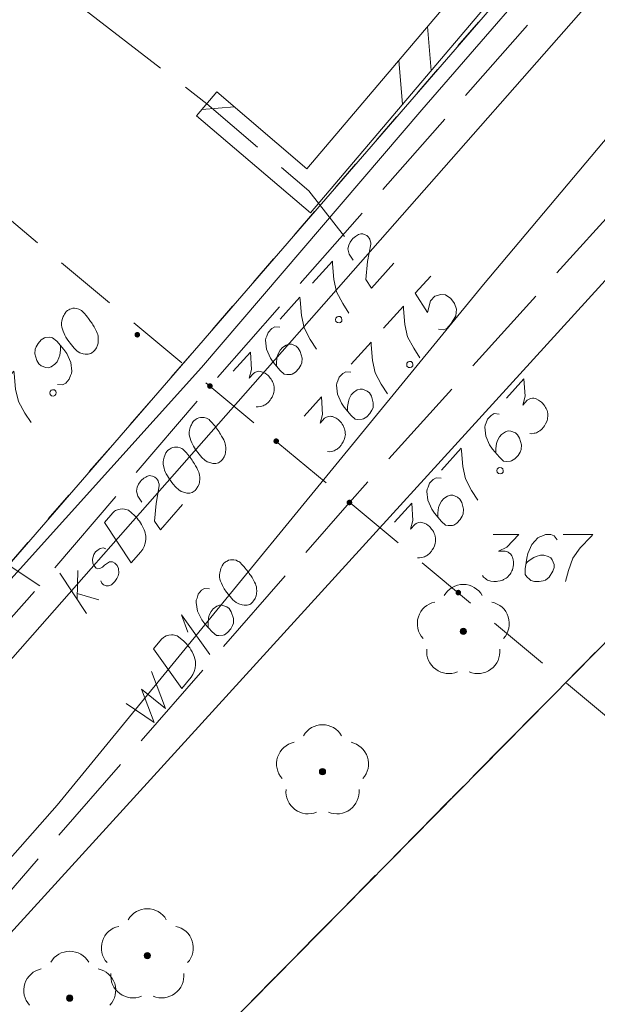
# Model space of a CAD drawing. Header units: metres. Extents: x 5555129 to 5555568, y 5636170 to 5636517.
# Tile 88 of 162: x 5555363 to 5555373, y 5636394 to 5636409. Entities that reach past the tile are written whole.
import ezdxf

# ---------------------------------------------------------------- set-up
doc = ezdxf.new("R2010")
doc.units = ezdxf.units.M
doc.header["$MEASUREMENT"] = 0
for name, pattern in [('03-linia 3 1', [2, 1.5, -0.5]), ('L_0_04', [1.5, 1, -0.5]), ('L_0_06', [2, 1.5, -0.5]), ('PRZER1-1', [2, 1, -1]), ('PRZER3-1', [4, 3, -1])]:
    doc.linetypes.add(name, pattern=pattern)
for name, color, linetype, lineweight in [('#digitalizacja', 7, 'Continuous', 18), ('#przekroje', 7, 'L_0_04', 18), ('#skartowane', 7, 'Continuous', 18)]:
    doc.layers.add(name, color=color, linetype=linetype, lineweight=lineweight)
for name, color, linetype, lineweight, true_color in [('GESDZI', 7, 'Continuous', 18, 0x0a0909), ('GESKKL', 7, 'PRZER3-1', 18, 0x008000), ('GESUZY', 7, 'PRZER1-1', 18, 0x008000), ('GULENN', 1, 'Continuous', 18, 0xff0000)]:
    doc.layers.add(name, color=color, linetype=linetype, lineweight=lineweight, true_color=true_color)

# ---------------------------------------------------------------- blocks, each defined once
blk = doc.blocks.new('OBOP02_01')
at = {"linetype": 'Continuous', "lineweight": 18}
blk.add_hatch(color=0, dxfattribs=at).paths.add_polyline_path([(0, -0.1, 1), (0, 0.1, 1)])
at = {"color": 0, "linetype": 'Continuous', "lineweight": 18}
blk.add_circle((0, 0), 0.1, dxfattribs=at)
for centre, radius, start, end in [((0, 0.8), 0.7, 29.8459, 150.1541), ((-0.77, 0.25), 0.7, 101.6336, 222.6627), ((0.77, 0.25), 0.7, 317.3373, 78.3664), ((-0.46, -0.64), 0.71, 174.3693, 292.5572), ((0.46, -0.64), 0.71, 247.4428, 5.6307)]:
    blk.add_arc(centre, radius, start, end, dxfattribs=at)
blk = doc.blocks.new('*U1641')
at = {"layer": '#digitalizacja', "color": 36, "linetype": 'ByBlock', "lineweight": 18, "true_color": 0x803300}
for p, q in [((5555364.45, 5636399.955), (5555364.02, 5636400.601)), ((5555364.297, 5636400.184), (5555364.31, 5636400.645)), ((5555364.3, 5636400.276), (5555364.645, 5636400.177))]:
    blk.add_line(p, q, dxfattribs=at)
blk = doc.blocks.new('*U1642')
at = {"layer": '#digitalizacja', "color": 5, "linetype": 'ByBlock', "lineweight": 18}
for q in [(5555366.419, 5636399.303), (5555366.069, 5636399.659)]:
    blk.add_line((5555365.966, 5636399.934), q, dxfattribs=at)

msp = doc.modelspace()

# ---------------------------------------------------------------- hatches: boundary and pattern name
at = {"layer": '#skartowane', "linetype": '03-linia 3 1', "lineweight": 18}
h = msp.add_hatch(color=7, dxfattribs=at)
edge = h.paths.add_edge_path()
edge.add_arc((5555365.26, 5636404.41), 0.045, 0, 360)
at = {"layer": '#skartowane', "linetype": 'Continuous', "lineweight": 18}
h = msp.add_hatch(color=7, dxfattribs=at)
edge = h.paths.add_edge_path()
edge.add_arc((5555366.42, 5636403.59), 0.045, 0, 360)
h = msp.add_hatch(color=7, dxfattribs=at)
edge = h.paths.add_edge_path()
edge.add_arc((5555367.48, 5636402.71), 0.045, 0, 360)
h = msp.add_hatch(color=7, dxfattribs=at)
edge = h.paths.add_edge_path()
edge.add_arc((5555368.65, 5636401.73), 0.045, 0, 360)
h = msp.add_hatch(color=7, dxfattribs=at)
edge = h.paths.add_edge_path()
edge.add_arc((5555370.39, 5636400.29), 0.045, 0, 360)

# ---------------------------------------------------------------- linework, layer by layer
at = {"layer": '#digitalizacja', "color": 5, "linetype": 'Continuous', "lineweight": 18, "flags": 128}
for points in [[(5555407.558, 5636446.707), (5555404.272, 5636443.186), (5555399.619, 5636438.519), (5555394.658, 5636432.671), (5555389.343, 5636426.59), (5555383.867, 5636420.325), (5555376.743, 5636412.289), (5555370.792, 5636405.215), (5555363.981, 5636396.892), (5555347.841, 5636378.588), (5555342.113, 5636367.796), (5555339.77, 5636363.092), (5555337.162, 5636356.758), (5555333.91, 5636346.86)], [(5555366.639, 5636400.756), (5555366.631, 5636400.747), (5555366.614, 5636400.716), (5555366.603, 5636400.694), (5555366.597, 5636400.676), (5555366.587, 5636400.646), (5555366.578, 5636400.607), (5555366.573, 5636400.573), (5555366.573, 5636400.536), (5555366.58, 5636400.507), (5555366.591, 5636400.475), (5555366.603, 5636400.442), (5555366.619, 5636400.406), (5555366.63, 5636400.382), (5555366.65, 5636400.35), (5555366.685, 5636400.299), (5555366.742, 5636400.229), (5555366.789, 5636400.175), (5555366.84, 5636400.134), (5555366.88, 5636400.109), (5555366.936, 5636400.094), (5555366.97, 5636400.088), (5555367.016, 5636400.089), (5555367.057, 5636400.101), (5555367.073, 5636400.111), (5555367.1, 5636400.135), (5555367.118, 5636400.158), (5555367.144, 5636400.198), (5555367.161, 5636400.238), (5555367.166, 5636400.272), (5555367.169, 5636400.322), (5555367.167, 5636400.347), (5555367.163, 5636400.381), (5555367.156, 5636400.409), (5555367.15, 5636400.43), (5555367.135, 5636400.457), (5555367.129, 5636400.469), (5555367.114, 5636400.497), (5555367.094, 5636400.529), (5555367.074, 5636400.561), (5555367.059, 5636400.58), (5555367.049, 5636400.596), (5555367.035, 5636400.615), (5555367.001, 5636400.658), (5555366.982, 5636400.681), (5555366.963, 5636400.705), (5555366.935, 5636400.735), (5555366.897, 5636400.774), (5555366.884, 5636400.785), (5555366.862, 5636400.795), (5555366.84, 5636400.806), (5555366.801, 5636400.814), (5555366.771, 5636400.816), (5555366.747, 5636400.813), (5555366.718, 5636400.806), (5555366.694, 5636400.795), (5555366.678, 5636400.785), (5555366.662, 5636400.775), (5555366.639, 5636400.756)], [(5555366.415, 5636400.352), (5555366.335, 5636400.357), (5555366.287, 5636400.327), (5555366.235, 5636400.263), (5555366.216, 5636400.202), (5555366.203, 5636400.167), (5555366.198, 5636400.133), (5555366.22, 5636399.993), (5555366.289, 5636399.853), (5555366.337, 5636399.79), (5555366.454, 5636399.664), (5555366.523, 5636399.607), (5555366.565, 5636399.603), (5555366.632, 5636399.61), (5555366.652, 5636399.616), (5555366.703, 5636399.651), (5555366.752, 5636399.71), (5555366.78, 5636399.763), (5555366.797, 5636399.803), (5555366.798, 5636399.878), (5555366.762, 5636399.984), (5555366.728, 5636400.035), (5555366.691, 5636400.065), (5555366.613, 5636400.091), (5555366.575, 5636400.091), (5555366.531, 5636400.074), (5555366.472, 5636400.03), (5555366.439, 5636399.989), (5555366.411, 5636399.928), (5555366.399, 5636399.885), (5555366.39, 5636399.8), (5555366.391, 5636399.754), (5555366.393, 5636399.729)], [(5555365.521, 5636399.39), (5555365.648, 5636399.545), (5555365.679, 5636399.574), (5555365.694, 5636399.584), (5555365.722, 5636399.599), (5555365.743, 5636399.605), (5555365.763, 5636399.611), (5555365.805, 5636399.615), (5555365.834, 5636399.614), (5555365.898, 5636399.6), (5555365.999, 5636399.517), (5555366.041, 5636399.475), (5555366.06, 5636399.452), (5555366.079, 5636399.429), (5555366.098, 5636399.406), (5555366.114, 5636399.378), (5555366.134, 5636399.346), (5555366.16, 5636399.294), (5555366.171, 5636399.27), (5555366.191, 5636399.192), (5555366.192, 5636399.138), (5555366.185, 5636399.083), (5555366.17, 5636399.027), (5555366.149, 5636398.983), (5555366.12, 5636398.938), (5555365.974, 5636398.76), (5555365.521, 5636399.39)], [(5555365.083, 5636398.519), (5555365.529, 5636398.216), (5555365.329, 5636398.745), (5555365.712, 5636398.44), (5555365.485, 5636399.03)]]:
    msp.add_lwpolyline(points, dxfattribs=at)
at = {"layer": '#digitalizacja', "color": 1, "linetype": 'Continuous', "lineweight": 18, "flags": 128}
for points in [[(5555369.807, 5636408.006), (5555374.933, 5636413.91), (5555379.678, 5636419.236)], [(5555338.599, 5636379.843), (5555340.717, 5636379.519), (5555340.744, 5636378.68), (5555343.663, 5636376.961), (5555345.648, 5636379.706), (5555348.28, 5636382.953), (5555351.781, 5636387.35), (5555357.574, 5636394.029), (5555361.936, 5636399.059), (5555366.284, 5636403.889), (5555369.807, 5636408.006)]]:
    msp.add_lwpolyline(points, dxfattribs=at)
at = {"layer": '#digitalizacja', "color": 36, "linetype": 'Continuous', "lineweight": 18, "true_color": 0x803300, "flags": 128}
for points in [[(5555366.162, 5636403.034), (5555366.154, 5636403.026), (5555366.135, 5636402.995), (5555366.124, 5636402.973), (5555366.117, 5636402.956), (5555366.106, 5636402.926), (5555366.096, 5636402.888), (5555366.09, 5636402.854), (5555366.088, 5636402.816), (5555366.094, 5636402.787), (5555366.104, 5636402.755), (5555366.115, 5636402.722), (5555366.13, 5636402.685), (5555366.14, 5636402.661), (5555366.159, 5636402.628), (5555366.191, 5636402.576), (5555366.246, 5636402.504), (5555366.291, 5636402.448), (5555366.34, 5636402.406), (5555366.379, 5636402.379), (5555366.435, 5636402.361), (5555366.469, 5636402.355), (5555366.515, 5636402.354), (5555366.556, 5636402.365), (5555366.572, 5636402.374), (5555366.6, 5636402.397), (5555366.62, 5636402.419), (5555366.646, 5636402.459), (5555366.665, 5636402.497), (5555366.671, 5636402.531), (5555366.676, 5636402.582), (5555366.675, 5636402.607), (5555366.672, 5636402.64), (5555366.666, 5636402.669), (5555366.661, 5636402.69), (5555366.647, 5636402.718), (5555366.642, 5636402.73), (5555366.627, 5636402.759), (5555366.608, 5636402.791), (5555366.59, 5636402.823), (5555366.576, 5636402.843), (5555366.566, 5636402.859), (5555366.553, 5636402.879), (5555366.521, 5636402.923), (5555366.502, 5636402.947), (5555366.484, 5636402.971), (5555366.457, 5636403.003), (5555366.421, 5636403.042), (5555366.408, 5636403.054), (5555366.386, 5636403.065), (5555366.364, 5636403.077), (5555366.326, 5636403.087), (5555366.297, 5636403.089), (5555366.272, 5636403.087), (5555366.243, 5636403.081), (5555366.218, 5636403.071), (5555366.202, 5636403.062), (5555366.186, 5636403.053), (5555366.162, 5636403.034)], [(5555365.744, 5636402.56), (5555365.737, 5636402.551), (5555365.718, 5636402.521), (5555365.707, 5636402.499), (5555365.699, 5636402.482), (5555365.689, 5636402.452), (5555365.678, 5636402.414), (5555365.672, 5636402.38), (5555365.671, 5636402.342), (5555365.677, 5636402.313), (5555365.687, 5636402.28), (5555365.697, 5636402.248), (5555365.712, 5636402.211), (5555365.722, 5636402.186), (5555365.741, 5636402.154), (5555365.774, 5636402.102), (5555365.828, 5636402.03), (5555365.874, 5636401.974), (5555365.923, 5636401.931), (5555365.962, 5636401.905), (5555366.017, 5636401.887), (5555366.051, 5636401.881), (5555366.097, 5636401.88), (5555366.139, 5636401.891), (5555366.155, 5636401.9), (5555366.183, 5636401.923), (5555366.202, 5636401.945), (5555366.229, 5636401.984), (5555366.247, 5636402.023), (5555366.254, 5636402.057), (5555366.259, 5636402.108), (5555366.257, 5636402.133), (5555366.255, 5636402.166), (5555366.249, 5636402.195), (5555366.243, 5636402.215), (5555366.229, 5636402.244), (5555366.224, 5636402.256), (5555366.21, 5636402.284), (5555366.191, 5636402.317), (5555366.172, 5636402.349), (5555366.158, 5636402.369), (5555366.149, 5636402.385), (5555366.135, 5636402.405), (5555366.103, 5636402.449), (5555366.085, 5636402.473), (5555366.066, 5636402.497), (5555366.039, 5636402.529), (5555366.003, 5636402.568), (5555365.99, 5636402.58), (5555365.969, 5636402.591), (5555365.947, 5636402.602), (5555365.909, 5636402.612), (5555365.879, 5636402.615), (5555365.854, 5636402.613), (5555365.825, 5636402.607), (5555365.801, 5636402.597), (5555365.785, 5636402.588), (5555365.768, 5636402.578), (5555365.744, 5636402.56)], [(5555365.333, 5636401.735), (5555365.268, 5636401.831), (5555365.246, 5636401.913), (5555365.259, 5636401.973), (5555365.281, 5636402.024), (5555365.304, 5636402.059), (5555365.323, 5636402.082), (5555365.363, 5636402.118), (5555365.395, 5636402.136), (5555365.411, 5636402.146), (5555365.448, 5636402.161), (5555365.477, 5636402.158), (5555365.503, 5636402.152), (5555365.52, 5636402.144), (5555365.542, 5636402.133), (5555365.564, 5636402.114), (5555365.582, 5636402.09), (5555365.591, 5636402.074), (5555365.601, 5636402.049), (5555365.607, 5636402.02), (5555365.609, 5636401.995), (5555365.56, 5636401.716), (5555365.536, 5636401.43), (5555365.628, 5636401.293), (5555365.984, 5636401.697)], [(5555364.734, 5636401.412), (5555364.867, 5636401.563), (5555364.898, 5636401.59), (5555364.914, 5636401.6), (5555364.943, 5636401.614), (5555364.963, 5636401.619), (5555364.984, 5636401.625), (5555365.026, 5636401.628), (5555365.055, 5636401.625), (5555365.119, 5636401.608), (5555365.216, 5636401.522), (5555365.257, 5636401.479), (5555365.275, 5636401.455), (5555365.293, 5636401.431), (5555365.312, 5636401.407), (5555365.326, 5636401.379), (5555365.345, 5636401.347), (5555365.369, 5636401.294), (5555365.379, 5636401.269), (5555365.396, 5636401.191), (5555365.396, 5636401.136), (5555365.387, 5636401.081), (5555365.369, 5636401.026), (5555365.347, 5636400.983), (5555365.316, 5636400.939), (5555365.164, 5636400.766), (5555364.734, 5636401.412)], [(5555364.756, 5636400.991), (5555364.714, 5636401.005), (5555364.664, 5636400.994), (5555364.632, 5636400.975), (5555364.592, 5636400.939), (5555364.566, 5636400.9), (5555364.545, 5636400.823), (5555364.55, 5636400.756), (5555364.569, 5636400.716), (5555364.601, 5636400.68), (5555364.63, 5636400.669), (5555364.659, 5636400.675), (5555364.672, 5636400.68), (5555364.704, 5636400.699), (5555364.736, 5636400.726), (5555364.784, 5636400.763), (5555364.816, 5636400.782), (5555364.862, 5636400.78), (5555364.901, 5636400.762), (5555364.937, 5636400.722), (5555364.957, 5636400.673), (5555364.965, 5636400.603), (5555364.956, 5636400.556), (5555364.933, 5636400.513), (5555364.899, 5636400.465), (5555364.847, 5636400.415), (5555364.798, 5636400.396), (5555364.761, 5636400.397), (5555364.722, 5636400.416), (5555364.691, 5636400.443), (5555364.676, 5636400.48)]]:
    msp.add_lwpolyline(points, dxfattribs=at)
at = {"layer": '#przekroje', "color": 7, "lineweight": 18, "flags": 128}
msp.add_lwpolyline([(5555360.59, 5636408.439), (5555374.136, 5636397.167)], dxfattribs=at)
at = {"layer": '#skartowane', "color": 36, "linetype": 'Continuous', "lineweight": 18, "true_color": 0x803300}
msp.add_line((5555359.31, 5636394.76), (5555383.1, 5636421.78), dxfattribs=at)
at = {"layer": '#skartowane', "color": 7, "linetype": 'Continuous', "lineweight": 18}
for p, q in [((5555369.956, 5636408.63), (5555369.898, 5636409.335)), ((5555369.499, 5636408.091), (5555369.441, 5636408.796)), ((5555366.208, 5636407.91), (5555366.532, 5636408.29)), ((5555366.291, 5636408.007), (5555366.815, 5636408.049))]:
    msp.add_line(p, q, dxfattribs=at)
at = {"layer": '#skartowane', "color": 7, "linetype": 'L_0_06', "lineweight": 18, "flags": 128}
msp.add_lwpolyline([(5555466.73, 5636461.06), (5555459.42, 5636465.04), (5555457.02, 5636465.41), (5555452.63, 5636465.61), (5555446.85, 5636465.37), (5555441.62, 5636464.51), (5555435.7, 5636462.77), (5555429.61, 5636460.27), (5555423.1, 5636457.3), (5555417.2, 5636453.95), (5555413.63, 5636451.67), (5555409.04, 5636447.68), (5555404.73, 5636443.33), (5555401.32, 5636439.67), (5555382.13, 5636416.99), (5555377.75, 5636411.8), (5555368.65, 5636401.73), (5555358.12, 5636389.68), (5555351.83, 5636382.05), (5555348.89, 5636378.21), (5555346.63, 5636374.93), (5555343.77, 5636370.29), (5555340.53, 5636363.52), (5555337.7, 5636355.88), (5555335.13, 5636347.53), (5555332.44, 5636339.45), (5555328.49, 5636328.74), (5555326.7, 5636324.3), (5555322.46, 5636312.61), (5555317.05, 5636297.8), (5555313.91, 5636289.91), (5555311.07, 5636291.5), (5555314.46, 5636298.64), (5555320.4, 5636315), (5555321.1, 5636318.34), (5555320.31, 5636318.97), (5555318.92, 5636319.26), (5555318.24, 5636323.4), (5555317.55, 5636325.21), (5555315.06, 5636326.83), (5555316.44, 5636329.16), (5555319.62, 5636328.9), (5555323.95, 5636328.36), (5555325.47, 5636329.83), (5555326.77, 5636332.37), (5555329.72, 5636340.51), (5555332.43, 5636348.61), (5555334.87, 5636356.71), (5555337.79, 5636364.47), (5555340.99, 5636371.16), (5555344.19, 5636376.65), (5555346.4, 5636379.74), (5555349.41, 5636383.74), (5555355.85, 5636391.61), (5555363.7, 5636400.4), (5555366.42, 5636403.59), (5555375.75, 5636414.19), (5555378.31, 5636418.36), (5555373.52, 5636420.79), (5555376.43, 5636424.38), (5555377.28, 5636425.23), (5555380.03, 5636423.16), (5555380.65, 5636423.75), (5555382.52, 5636422.14), (5555399.27, 5636441.57), (5555402.64, 5636445.3), (5555406.76, 5636449.37), (5555411.7, 5636453.77), (5555415.38, 5636456.22), (5555420.94, 5636459.52), (5555420.73, 5636460.05), (5555422.54, 5636460.95), (5555422.89, 5636460.42), (5555428.37, 5636462.98), (5555434.53, 5636465.46), (5555440.65, 5636467.74), (5555449.09, 5636469.87), (5555449.84, 5636470.61), (5555452.54, 5636472.11), (5555453.14, 5636471.36), (5555454.76, 5636472.78), (5555456.32, 5636474.81), (5555457.67, 5636477.44), (5555459.8, 5636481.39), (5555462.71, 5636485.66), (5555464.78, 5636483.78), (5555461.58, 5636479.17), (5555460.92, 5636476.08), (5555461.24, 5636473.64), (5555465.24, 5636467.56), (5555467.69, 5636464.02), (5555466.73, 5636461.06)], close=True, dxfattribs=at)
at = {"layer": '#skartowane', "color": 7, "linetype": 'Continuous', "lineweight": 18, "flags": 128}
for points in [[(5555373.357, 5636417.166), (5555374.21, 5636416.396), (5555375.111, 5636414.708), (5555368.029, 5636406.357), (5555366.208, 5636407.91)], [(5555373.023, 5636416.794), (5555373.81, 5636416.084), (5555374.509, 5636414.772), (5555367.971, 5636407.063), (5555366.532, 5636408.29)], [(5555368.711, 5636405.6), (5555368.648, 5636405.697), (5555368.627, 5636405.78), (5555368.641, 5636405.839), (5555368.663, 5636405.89), (5555368.687, 5636405.925), (5555368.706, 5636405.947), (5555368.746, 5636405.982), (5555368.779, 5636406), (5555368.795, 5636406.01), (5555368.832, 5636406.024), (5555368.862, 5636406.021), (5555368.887, 5636406.014), (5555368.904, 5636406.007), (5555368.926, 5636405.995), (5555368.948, 5636405.976), (5555368.965, 5636405.951), (5555368.975, 5636405.935), (5555368.984, 5636405.91), (5555368.99, 5636405.881), (5555368.991, 5636405.857), (5555368.938, 5636405.578), (5555368.911, 5636405.292), (5555369.002, 5636405.155), (5555369.362, 5636405.553)], [(5555368.061, 5636405.232), (5555368.378, 5636405.583), (5555368.38, 5636405.541), (5555368.401, 5636405.291), (5555368.444, 5636405.093), (5555368.542, 5636404.91), (5555368.641, 5636404.756)], [(5555369.949, 5636405.348), (5555369.7, 5636405.072), (5555369.899, 5636404.764), (5555369.948, 5636404.951), (5555370.016, 5636405.025), (5555370.11, 5636405.051), (5555370.186, 5636405.046), (5555370.268, 5636404.988), (5555370.331, 5636404.907), (5555370.361, 5636404.817), (5555370.353, 5636404.712), (5555370.276, 5636404.591), (5555370.205, 5636404.512), (5555370.151, 5636404.488), (5555370.072, 5636404.497)], [(5555367.542, 5636404.659), (5555367.859, 5636405.009), (5555367.861, 5636404.967), (5555367.882, 5636404.718), (5555367.926, 5636404.519), (5555368.023, 5636404.336), (5555368.123, 5636404.182)], [(5555364.122, 5636404.779), (5555364.115, 5636404.77), (5555364.096, 5636404.74), (5555364.085, 5636404.718), (5555364.077, 5636404.701), (5555364.067, 5636404.671), (5555364.056, 5636404.632), (5555364.05, 5636404.599), (5555364.049, 5636404.561), (5555364.055, 5636404.532), (5555364.065, 5636404.499), (5555364.076, 5636404.466), (5555364.09, 5636404.43), (5555364.1, 5636404.405), (5555364.119, 5636404.373), (5555364.152, 5636404.321), (5555364.206, 5636404.249), (5555364.252, 5636404.193), (5555364.301, 5636404.15), (5555364.34, 5636404.123), (5555364.396, 5636404.106), (5555364.429, 5636404.1), (5555364.476, 5636404.099), (5555364.517, 5636404.109), (5555364.533, 5636404.119), (5555364.561, 5636404.142), (5555364.58, 5636404.164), (5555364.607, 5636404.203), (5555364.625, 5636404.242), (5555364.632, 5636404.276), (5555364.637, 5636404.326), (5555364.635, 5636404.351), (5555364.633, 5636404.385), (5555364.627, 5636404.414), (5555364.621, 5636404.434), (5555364.607, 5636404.462), (5555364.602, 5636404.475), (5555364.588, 5636404.503), (5555364.569, 5636404.535), (5555364.55, 5636404.568), (5555364.536, 5636404.588), (5555364.527, 5636404.604), (5555364.513, 5636404.624), (5555364.481, 5636404.668), (5555364.463, 5636404.692), (5555364.444, 5636404.716), (5555364.417, 5636404.748), (5555364.381, 5636404.787), (5555364.368, 5636404.799), (5555364.347, 5636404.81), (5555364.325, 5636404.821), (5555364.287, 5636404.831), (5555364.257, 5636404.833), (5555364.232, 5636404.832), (5555364.203, 5636404.826), (5555364.179, 5636404.816), (5555364.163, 5636404.807), (5555364.146, 5636404.797), (5555364.122, 5636404.779)], [(5555369.197, 5636404.515), (5555369.514, 5636404.866), (5555369.516, 5636404.824), (5555369.537, 5636404.574), (5555369.58, 5636404.376), (5555369.677, 5636404.193), (5555369.777, 5636404.039)], [(5555368.432, 5636404.674), (5555368.452, 5636404.696), (5555368.473, 5636404.701), (5555368.502, 5636404.699), (5555368.524, 5636404.679), (5555368.53, 5636404.65), (5555368.527, 5636404.629), (5555368.507, 5636404.607), (5555368.486, 5636404.602), (5555368.457, 5636404.604), (5555368.435, 5636404.624), (5555368.429, 5636404.653), (5555368.432, 5636404.674)], [(5555367.537, 5636404.529), (5555367.457, 5636404.537), (5555367.408, 5636404.51), (5555367.352, 5636404.448), (5555367.33, 5636404.389), (5555367.315, 5636404.354), (5555367.309, 5636404.321), (5555367.324, 5636404.179), (5555367.386, 5636404.036), (5555367.431, 5636403.971), (5555367.542, 5636403.839), (5555367.608, 5636403.78), (5555367.65, 5636403.774), (5555367.717, 5636403.777), (5555367.737, 5636403.782), (5555367.79, 5636403.814), (5555367.842, 5636403.871), (5555367.872, 5636403.923), (5555367.891, 5636403.961), (5555367.896, 5636404.037), (5555367.865, 5636404.144), (5555367.833, 5636404.197), (5555367.798, 5636404.228), (5555367.722, 5636404.258), (5555367.684, 5636404.26), (5555367.639, 5636404.245), (5555367.578, 5636404.205), (5555367.542, 5636404.165), (5555367.512, 5636404.105), (5555367.497, 5636404.063), (5555367.485, 5636403.978), (5555367.483, 5636403.932), (5555367.484, 5636403.907)], [(5555363.987, 5636403.616), (5555364.067, 5636403.608), (5555364.116, 5636403.636), (5555364.171, 5636403.698), (5555364.192, 5636403.758), (5555364.206, 5636403.793), (5555364.212, 5636403.827), (5555364.195, 5636403.968), (5555364.132, 5636404.11), (5555364.086, 5636404.174), (5555363.973, 5636404.305), (5555363.906, 5636404.363), (5555363.864, 5636404.369), (5555363.797, 5636404.365), (5555363.777, 5636404.359), (5555363.725, 5636404.327), (5555363.674, 5636404.269), (5555363.644, 5636404.217), (5555363.625, 5636404.178), (5555363.622, 5636404.103), (5555363.654, 5636403.996), (5555363.686, 5636403.944), (5555363.722, 5636403.912), (5555363.799, 5636403.884), (5555363.837, 5636403.882), (5555363.882, 5636403.898), (5555363.942, 5636403.939), (5555363.977, 5636403.979), (5555364.006, 5636404.039), (5555364.021, 5636404.082), (5555364.032, 5636404.166), (5555364.033, 5636404.213), (5555364.032, 5636404.238)], [(5555368.678, 5636403.941), (5555368.995, 5636404.292), (5555368.997, 5636404.25), (5555369.018, 5636404), (5555369.062, 5636403.802), (5555369.159, 5636403.619), (5555369.258, 5636403.465)], [(5555366.79, 5636403.826), (5555367.067, 5636404.133), (5555367.086, 5636403.854), (5555367.047, 5636403.714), (5555367.118, 5636403.793), (5555367.138, 5636403.806), (5555367.151, 5636403.811), (5555367.163, 5636403.816), (5555367.175, 5636403.821), (5555367.204, 5636403.826), (5555367.225, 5636403.823), (5555367.246, 5636403.82), (5555367.263, 5636403.812), (5555367.302, 5636403.794), (5555367.332, 5636403.774), (5555367.345, 5636403.762), (5555367.363, 5636403.746), (5555367.385, 5636403.718), (5555367.399, 5636403.698), (5555367.412, 5636403.678), (5555367.422, 5636403.662), (5555367.426, 5636403.649), (5555367.431, 5636403.637), (5555367.436, 5636403.625), (5555367.441, 5636403.604), (5555367.447, 5636403.575), (5555367.448, 5636403.55), (5555367.449, 5636403.533), (5555367.446, 5636403.512), (5555367.443, 5636403.491), (5555367.436, 5636403.466), (5555367.432, 5636403.453), (5555367.413, 5636403.414), (5555367.394, 5636403.384), (5555367.382, 5636403.363), (5555367.355, 5636403.332), (5555367.319, 5636403.301), (5555367.302, 5636403.292), (5555367.286, 5636403.283), (5555367.27, 5636403.273), (5555367.249, 5636403.268), (5555367.229, 5636403.263), (5555367.191, 5636403.257), (5555367.162, 5636403.26)], [(5555369.568, 5636403.957), (5555369.588, 5636403.979), (5555369.608, 5636403.984), (5555369.638, 5636403.982), (5555369.66, 5636403.962), (5555369.665, 5636403.933), (5555369.662, 5636403.912), (5555369.642, 5636403.89), (5555369.622, 5636403.885), (5555369.592, 5636403.887), (5555369.57, 5636403.907), (5555369.565, 5636403.936), (5555369.568, 5636403.957)], [(5555362.975, 5636403.476), (5555363.288, 5636403.83), (5555363.29, 5636403.789), (5555363.315, 5636403.539), (5555363.361, 5636403.341), (5555363.46, 5636403.159), (5555363.562, 5636403.007)], [(5555368.672, 5636403.812), (5555368.592, 5636403.82), (5555368.544, 5636403.793), (5555368.488, 5636403.731), (5555368.466, 5636403.672), (5555368.451, 5636403.637), (5555368.445, 5636403.604), (5555368.46, 5636403.462), (5555368.522, 5636403.319), (5555368.567, 5636403.254), (5555368.678, 5636403.122), (5555368.744, 5636403.063), (5555368.786, 5636403.056), (5555368.852, 5636403.06), (5555368.873, 5636403.065), (5555368.926, 5636403.097), (5555368.977, 5636403.154), (5555369.008, 5636403.206), (5555369.027, 5636403.244), (5555369.032, 5636403.32), (5555369.001, 5636403.427), (5555368.969, 5636403.48), (5555368.934, 5636403.511), (5555368.857, 5636403.541), (5555368.82, 5636403.543), (5555368.774, 5636403.528), (5555368.714, 5636403.488), (5555368.678, 5636403.448), (5555368.648, 5636403.388), (5555368.633, 5636403.346), (5555368.621, 5636403.261), (5555368.619, 5636403.215), (5555368.62, 5636403.19)], [(5555371.162, 5636403.398), (5555371.439, 5636403.705), (5555371.458, 5636403.426), (5555371.419, 5636403.286), (5555371.49, 5636403.365), (5555371.51, 5636403.378), (5555371.523, 5636403.383), (5555371.535, 5636403.388), (5555371.547, 5636403.392), (5555371.576, 5636403.398), (5555371.597, 5636403.395), (5555371.618, 5636403.392), (5555371.635, 5636403.384), (5555371.674, 5636403.366), (5555371.704, 5636403.346), (5555371.717, 5636403.334), (5555371.735, 5636403.318), (5555371.757, 5636403.29), (5555371.771, 5636403.27), (5555371.784, 5636403.25), (5555371.794, 5636403.234), (5555371.798, 5636403.221), (5555371.803, 5636403.209), (5555371.808, 5636403.197), (5555371.813, 5636403.176), (5555371.819, 5636403.147), (5555371.82, 5636403.122), (5555371.821, 5636403.105), (5555371.818, 5636403.084), (5555371.815, 5636403.063), (5555371.808, 5636403.038), (5555371.804, 5636403.025), (5555371.785, 5636402.986), (5555371.766, 5636402.956), (5555371.754, 5636402.935), (5555371.727, 5636402.904), (5555371.691, 5636402.873), (5555371.674, 5636402.864), (5555371.658, 5636402.855), (5555371.642, 5636402.845), (5555371.621, 5636402.84), (5555371.601, 5636402.835), (5555371.563, 5636402.829), (5555371.534, 5636402.832)], [(5555363.865, 5636403.503), (5555363.884, 5636403.525), (5555363.905, 5636403.531), (5555363.934, 5636403.529), (5555363.957, 5636403.509), (5555363.963, 5636403.48), (5555363.96, 5636403.459), (5555363.94, 5636403.437), (5555363.92, 5636403.431), (5555363.89, 5636403.434), (5555363.868, 5636403.453), (5555363.862, 5636403.482), (5555363.865, 5636403.503)], [(5555367.926, 5636403.109), (5555368.203, 5636403.416), (5555368.221, 5636403.137), (5555368.183, 5636402.997), (5555368.254, 5636403.075), (5555368.274, 5636403.089), (5555368.286, 5636403.094), (5555368.299, 5636403.099), (5555368.311, 5636403.103), (5555368.34, 5636403.109), (5555368.361, 5636403.106), (5555368.382, 5636403.103), (5555368.399, 5636403.095), (5555368.438, 5636403.076), (5555368.468, 5636403.057), (5555368.481, 5636403.045), (5555368.499, 5636403.029), (5555368.521, 5636403.001), (5555368.535, 5636402.981), (5555368.548, 5636402.961), (5555368.557, 5636402.945), (5555368.562, 5636402.932), (5555368.567, 5636402.92), (5555368.572, 5636402.908), (5555368.577, 5636402.887), (5555368.583, 5636402.858), (5555368.584, 5636402.833), (5555368.585, 5636402.816), (5555368.582, 5636402.795), (5555368.578, 5636402.774), (5555368.571, 5636402.749), (5555368.568, 5636402.736), (5555368.549, 5636402.697), (5555368.53, 5636402.667), (5555368.518, 5636402.646), (5555368.49, 5636402.615), (5555368.454, 5636402.584), (5555368.438, 5636402.575), (5555368.422, 5636402.566), (5555368.406, 5636402.556), (5555368.385, 5636402.551), (5555368.364, 5636402.546), (5555368.327, 5636402.54), (5555368.298, 5636402.543)], [(5555371.042, 5636403.141), (5555370.962, 5636403.15), (5555370.913, 5636403.122), (5555370.857, 5636403.061), (5555370.835, 5636403.001), (5555370.82, 5636402.967), (5555370.814, 5636402.933), (5555370.829, 5636402.792), (5555370.891, 5636402.649), (5555370.936, 5636402.584), (5555371.047, 5636402.452), (5555371.113, 5636402.392), (5555371.155, 5636402.386), (5555371.222, 5636402.389), (5555371.242, 5636402.395), (5555371.295, 5636402.427), (5555371.347, 5636402.483), (5555371.377, 5636402.535), (5555371.396, 5636402.574), (5555371.401, 5636402.649), (5555371.37, 5636402.756), (5555371.338, 5636402.809), (5555371.303, 5636402.841), (5555371.227, 5636402.87), (5555371.189, 5636402.873), (5555371.144, 5636402.858), (5555371.083, 5636402.817), (5555371.047, 5636402.778), (5555371.017, 5636402.718), (5555371.002, 5636402.675), (5555370.99, 5636402.591), (5555370.988, 5636402.545), (5555370.989, 5636402.52)], [(5555370.121, 5636402.246), (5555370.438, 5636402.596), (5555370.44, 5636402.555), (5555370.461, 5636402.305), (5555370.504, 5636402.106), (5555370.602, 5636401.923), (5555370.701, 5636401.769)], [(5555371.011, 5636402.262), (5555371.031, 5636402.284), (5555371.051, 5636402.289), (5555371.081, 5636402.286), (5555371.103, 5636402.266), (5555371.108, 5636402.237), (5555371.105, 5636402.216), (5555371.085, 5636402.194), (5555371.065, 5636402.189), (5555371.035, 5636402.192), (5555371.013, 5636402.212), (5555371.008, 5636402.241), (5555371.011, 5636402.262)], [(5555370.115, 5636402.116), (5555370.035, 5636402.125), (5555369.987, 5636402.097), (5555369.931, 5636402.036), (5555369.909, 5636401.976), (5555369.894, 5636401.942), (5555369.887, 5636401.908), (5555369.903, 5636401.767), (5555369.965, 5636401.623), (5555370.01, 5636401.559), (5555370.121, 5636401.426), (5555370.186, 5636401.367), (5555370.229, 5636401.361), (5555370.295, 5636401.364), (5555370.316, 5636401.37), (5555370.369, 5636401.401), (5555370.42, 5636401.458), (5555370.451, 5636401.51), (5555370.47, 5636401.549), (5555370.475, 5636401.624), (5555370.444, 5636401.731), (5555370.412, 5636401.784), (5555370.377, 5636401.816), (5555370.3, 5636401.845), (5555370.263, 5636401.848), (5555370.217, 5636401.833), (5555370.157, 5636401.792), (5555370.121, 5636401.753), (5555370.091, 5636401.693), (5555370.076, 5636401.65), (5555370.064, 5636401.566), (5555370.062, 5636401.52), (5555370.063, 5636401.495)], [(5555369.369, 5636401.414), (5555369.646, 5636401.72), (5555369.664, 5636401.441), (5555369.625, 5636401.301), (5555369.697, 5636401.38), (5555369.717, 5636401.394), (5555369.729, 5636401.398), (5555369.741, 5636401.403), (5555369.754, 5636401.408), (5555369.783, 5636401.414), (5555369.804, 5636401.41), (5555369.825, 5636401.407), (5555369.842, 5636401.4), (5555369.881, 5636401.381), (5555369.911, 5636401.362), (5555369.924, 5636401.35), (5555369.942, 5636401.334), (5555369.964, 5636401.306), (5555369.977, 5636401.285), (5555369.991, 5636401.265), (5555370, 5636401.249), (5555370.005, 5636401.237), (5555370.01, 5636401.224), (5555370.015, 5636401.212), (5555370.02, 5636401.191), (5555370.025, 5636401.162), (5555370.027, 5636401.137), (5555370.028, 5636401.121), (5555370.024, 5636401.1), (5555370.021, 5636401.079), (5555370.014, 5636401.053), (5555370.011, 5636401.04), (5555369.992, 5636401.002), (5555369.972, 5636400.972), (5555369.961, 5636400.95), (5555369.933, 5636400.919), (5555369.897, 5636400.888), (5555369.881, 5636400.879), (5555369.865, 5636400.87), (5555369.848, 5636400.861), (5555369.828, 5636400.856), (5555369.807, 5636400.85), (5555369.77, 5636400.844), (5555369.74, 5636400.847)], [(5555370.947, 5636401.217), (5555371.36, 5636401.217), (5555371.165, 5636401.016), (5555371.035, 5636400.951), (5555371.141, 5636400.951), (5555371.165, 5636400.945), (5555371.177, 5636400.939), (5555371.189, 5636400.934), (5555371.2, 5636400.928), (5555371.224, 5636400.91), (5555371.236, 5636400.892), (5555371.248, 5636400.875), (5555371.254, 5636400.857), (5555371.265, 5636400.815), (5555371.271, 5636400.78), (5555371.271, 5636400.762), (5555371.271, 5636400.739), (5555371.265, 5636400.703), (5555371.259, 5636400.68), (5555371.254, 5636400.656), (5555371.248, 5636400.638), (5555371.242, 5636400.627), (5555371.236, 5636400.615), (5555371.23, 5636400.603), (5555371.218, 5636400.585), (5555371.2, 5636400.562), (5555371.183, 5636400.544), (5555371.171, 5636400.532), (5555371.153, 5636400.52), (5555371.136, 5636400.508), (5555371.112, 5636400.497), (5555371.1, 5636400.491), (5555371.059, 5636400.479), (5555371.023, 5636400.473), (5555371, 5636400.467), (5555370.958, 5636400.467), (5555370.911, 5636400.473), (5555370.893, 5636400.479), (5555370.876, 5636400.485), (5555370.858, 5636400.491), (5555370.84, 5636400.502), (5555370.822, 5636400.514), (5555370.793, 5636400.538), (5555370.775, 5636400.562)], [(5555371.968, 5636401.134), (5555371.921, 5636401.199), (5555371.868, 5636401.217), (5555371.785, 5636401.217), (5555371.726, 5636401.193), (5555371.691, 5636401.182), (5555371.661, 5636401.164), (5555371.567, 5636401.058), (5555371.502, 5636400.916), (5555371.484, 5636400.839), (5555371.46, 5636400.668), (5555371.46, 5636400.579), (5555371.484, 5636400.544), (5555371.531, 5636400.497), (5555371.549, 5636400.485), (5555371.608, 5636400.467), (5555371.685, 5636400.467), (5555371.744, 5636400.479), (5555371.785, 5636400.491), (5555371.844, 5636400.538), (5555371.903, 5636400.632), (5555371.921, 5636400.691), (5555371.921, 5636400.739), (5555371.891, 5636400.815), (5555371.868, 5636400.845), (5555371.826, 5636400.869), (5555371.755, 5636400.886), (5555371.702, 5636400.886), (5555371.637, 5636400.869), (5555371.596, 5636400.851), (5555371.525, 5636400.804), (5555371.49, 5636400.774), (5555371.472, 5636400.756)], [(5555372.068, 5636401.217), (5555372.541, 5636401.217), (5555372.511, 5636401.187), (5555372.34, 5636401.004), (5555372.222, 5636400.839), (5555372.151, 5636400.644), (5555372.104, 5636400.467)]]:
    msp.add_lwpolyline(points, dxfattribs=at)
at = {"layer": '#skartowane', "color": 7, "linetype": '03-linia 3 1', "lineweight": 18, "flags": 128}
for points in [[(5555368.57, 5636405.98), (5555368, 5636406.71), (5555366.37, 5636408.1), (5555361.99, 5636411.47)], [(5555363.7, 5636400.4), (5555362.84, 5636400.97), (5555357.44, 5636405.34), (5555357.95, 5636406.66)]]:
    msp.add_lwpolyline(points, dxfattribs=at)
at = {"layer": '#skartowane', "color": 96}
for p in [(5555370.47, 5636399.67), (5555368.22, 5636397.43), (5555365.42, 5636394.49), (5555364.18, 5636393.81)]:
    msp.add_point(p, dxfattribs=at)
at = {"layer": 'GESDZI', "color": 96, "linetype": 'Continuous', "lineweight": 18, "flags": 128}
for points in [[(5555274.997, 5636234.98), (5555279.944, 5636236.523), (5555284.476, 5636241.337), (5555311.27, 5636293.99), (5555320.16, 5636317.28), (5555322.368, 5636323.208), (5555323.59, 5636326.49), (5555326.04, 5636333.05), (5555329.61, 5636344.98), (5555332.15, 5636353.64), (5555334.3, 5636361.82), (5555338.11, 5636369.71), (5555344.55, 5636379.2), (5555375.95, 5636415.45), (5555379.69, 5636419.03), (5555405.333, 5636448.297), (5555411.98, 5636454.27), (5555423.54, 5636462.48), (5555437.099, 5636466.554), (5555448.915, 5636470.374), (5555453.72, 5636472.454), (5555460.799, 5636470.534), (5555464.253, 5636468.493)], [(5555464.253, 5636468.493), (5555468.332, 5636465.003), (5555467.116, 5636460.589), (5555457.224, 5636464.58), (5555451.868, 5636465.418), (5555446.84, 5636464.597), (5555437.185, 5636462.46), (5555430.383, 5636458.569), (5555420.669, 5636454.714), (5555413.799, 5636449.56), (5555402.789, 5636438.708), (5555389.734, 5636423.873), (5555383.39, 5636416.92), (5555384.32, 5636411.24), (5555356.08, 5636382.6), (5555342.54, 5636360.36), (5555325.26, 5636314.3)], [(5555341.097, 5636435.293), (5555375.95, 5636415.45), (5555344.55, 5636379.2), (5555340.688, 5636381.595), (5555311.77, 5636399.097)], [(5555325.26, 5636314.3), (5555342.54, 5636360.36), (5555356.08, 5636382.6), (5555384.32, 5636411.24), (5555401.076, 5636390.282), (5555395.519, 5636378.339), (5555392.657, 5636365.659), (5555388.979, 5636354.029)]]:
    msp.add_lwpolyline(points, dxfattribs=at)
at = {"layer": 'GESKKL', "color": 96, "linetype": 'PRZER3-1', "lineweight": 18, "ltscale": 0.5, "true_color": 0x008000}
msp.add_lwpolyline([(5555388.979, 5636354.029), (5555392.657, 5636365.659), (5555395.519, 5636378.339), (5555401.076, 5636390.282), (5555384.32, 5636411.24), (5555356.08, 5636382.6), (5555342.54, 5636360.36), (5555325.26, 5636314.3), (5555327.28, 5636313.21), (5555358.339, 5636293.784), (5555360.401, 5636298.993), (5555368.852, 5636315.791), (5555371.456, 5636320.171)], dxfattribs=at)
at = {"layer": 'GESUZY', "color": 96, "linetype": 'PRZER1-1', "lineweight": 18, "ltscale": 0.5, "true_color": 0x008000}
for points in [[(5555405.333, 5636448.297), (5555379.69, 5636419.03), (5555375.95, 5636415.45), (5555344.55, 5636379.2), (5555338.11, 5636369.71), (5555334.3, 5636361.82), (5555332.15, 5636353.64)], [(5555325.26, 5636314.3), (5555342.54, 5636360.36), (5555356.08, 5636382.6), (5555384.32, 5636411.24)], [(5555388.979, 5636354.029), (5555392.657, 5636365.659), (5555395.519, 5636378.339), (5555401.076, 5636390.282), (5555384.32, 5636411.24), (5555356.08, 5636382.6), (5555342.54, 5636360.36), (5555325.26, 5636314.3), (5555327.28, 5636313.21), (5555358.339, 5636293.784), (5555360.401, 5636298.993), (5555368.852, 5636315.791), (5555371.456, 5636320.171)]]:
    msp.add_lwpolyline(points, dxfattribs=at)
at = {"layer": 'GULENN', "color": 1, "linetype": 'Continuous', "lineweight": 18, "true_color": 0xff0000, "flags": 128}
msp.add_lwpolyline([(5555305.505, 5636281.74), (5555310.95, 5636292.03), (5555311.4, 5636292.81), (5555313.3, 5636296.19), (5555317.83, 5636308.64), (5555320.12, 5636315.12), (5555321.05, 5636318.7), (5555324.99, 5636317.82), (5555325.46, 5636318.77), (5555330.45, 5636332.92), (5555333.07, 5636339.41), (5555335.66, 5636347.35), (5555336.26, 5636350.83), (5555340.12, 5636361.93), (5555345.05, 5636370.93), (5555348.48, 5636377.1), (5555354.25, 5636384.94), (5555359.73, 5636391.01), (5555379.46, 5636412.66), (5555385.36, 5636419.22), (5555390.59, 5636425.39)], dxfattribs=at)

# ---------------------------------------------------------------- block references
at = {"layer": '#digitalizacja', "color": 36, "linetype": 'Continuous', "lineweight": 18, "true_color": 0x803300}
msp.add_blockref('*U1641', (0, 0), dxfattribs=at)
at = {"layer": '#digitalizacja', "color": 5, "linetype": 'Continuous', "lineweight": 18}
msp.add_blockref('*U1642', (0, 0), dxfattribs=at)
at = {"layer": '#skartowane', "color": 96, "linetype": 'Continuous', "xscale": 0.5, "yscale": 0.5, "zscale": 0.5}
for p in [(5555370.47, 5636399.67), (5555368.22, 5636397.43), (5555365.42, 5636394.49), (5555364.18, 5636393.81)]:
    msp.add_blockref('OBOP02_01', p, dxfattribs=at)

doc.saveas('drawing.dxf')
